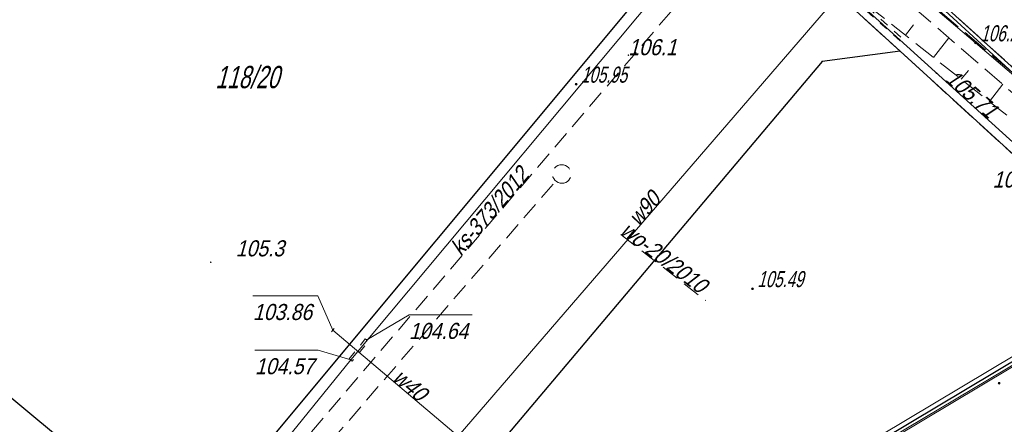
# Model space of a CAD drawing. Extents: x 6530721 to 6531385, y 5978377 to 5979143.
# Tile 8 of 146: x 6531076 to 6531131, y 5978569 to 5978592. Entities that reach past the tile are written whole.
import ezdxf

# ---------------------------------------------------------------- set-up
doc = ezdxf.new("R2010")
doc.units = 0
for name, pattern in [('AB_rokocin 2014-08-13 AC2004$0$0.5_0.5', [1, 0.5, -0.5]), ('AB_rokocin 2014-08-13 AC2004$0$1.0_0.5', [1.5, 1, -0.5]), ('AB_rokocin 2014-08-13 AC2004$0$1.5_0.5', [2, 1.5, -0.5]), ('AB_rokocin 2014-08-13 AC2004$0$823-500', [1.75, 1.25, -0.5]), ('AB_rokocin 2014-08-13 AC2004$0$l217_500', [2, 1.5, -0.5]), ('AB_rokocin 2014-08-13 AC2004$0$l219_500', [0])]:
    doc.linetypes.add(name, pattern=pattern)
for name, color, linetype, lineweight in [('AB-wymiarowa', 7, 'Continuous', 30), ('AB_rokocin 2014-08-13 AC2004$0$!arkusz4', 7, 'Continuous', 18), ('AB_rokocin 2014-08-13 AC2004$0$203-Punkt załamania granicy działki nie stabilizowany', 7, 'Continuous', 18), ('AB_rokocin 2014-08-13 AC2004$0$211-Nr działki', 7, 'Continuous', 18), ('AB_rokocin 2014-08-13 AC2004$0$217-Granica konturu klasyfikcyjnego', 7, 'Continuous', 18), ('AB_rokocin 2014-08-13 AC2004$0$219-Linia granicy', 7, 'Continuous', 18), ('AB_rokocin 2014-08-13 AC2004$0$621-Punkt rzędnej przewodu-SWPOD', 7, 'Continuous', 18), ('AB_rokocin 2014-08-13 AC2004$0$621-Punkt rzędnej przewodu-SWPOD-Atr2', 7, 'Continuous', 18), ('AB_rokocin 2014-08-13 AC2004$0$621-Punkt rzędnej przewodu-SWPOD-Atr3', 7, 'Continuous', 18), ('AB_rokocin 2014-08-13 AC2004$0$625-Punkt rzędnej przewodu-SEPOD', 7, 'Continuous', 18), ('AB_rokocin 2014-08-13 AC2004$0$625-Punkt rzędnej przewodu-SEPOD-Atr2', 7, 'Continuous', 18), ('AB_rokocin 2014-08-13 AC2004$0$625-Punkt rzędnej przewodu-SEPOD-Atr3', 7, 'Continuous', 18), ('AB_rokocin 2014-08-13 AC2004$0$820-Skarpa nieumocniona', 7, 'Continuous', 18), ('AB_rokocin 2014-08-13 AC2004$0$823-Szczyt skarpy nieumocninej', 7, 'Continuous', 18), ('AB_rokocin 2014-08-13 AC2004$0$824-Podnóże skarpy nieumocninej', 7, 'Continuous', 18), ('AB_rokocin 2014-08-13 AC2004$0$krawężnik (linia)', 7, 'Continuous', 18), ('AB_rokocin 2014-08-13 AC2004$0$kółeczka', 1, 'Continuous', 18), ('AB_rokocin 2014-08-13 AC2004$0$przepust (powierzchnia)', 7, 'Continuous', 18), ('AB_rokocin 2014-08-13 AC2004$0$przewód elektroenergetyczny (linia)-SEPOD', 7, 'Continuous', 18), ('AB_rokocin 2014-08-13 AC2004$0$przewód kanalizacyjny - projektowany (linia)-SK', 7, 'Continuous', 18), ('AB_rokocin 2014-08-13 AC2004$0$przewód kanalizacyjny - projektowany (linia)-SK-Atr1', 7, 'Continuous', 18), ('AB_rokocin 2014-08-13 AC2004$0$przewód telekomunikacyjny (linia)-STPOD', 7, 'Continuous', 18), ('AB_rokocin 2014-08-13 AC2004$0$przewód wodociągowy (linia)-SW', 7, 'Continuous', 18), ('AB_rokocin 2014-08-13 AC2004$0$przewód wodociągowy (linia)-SW-Atr1', 7, 'Continuous', 18), ('AB_rokocin 2014-08-13 AC2004$0$punkt wysokościowy naturalny', 7, 'Continuous', 18), ('AB_rokocin 2014-08-13 AC2004$0$punkt wysokościowy naturalny-Atr2', 7, 'Continuous', 18), ('AB_rokocin 2014-08-13 AC2004$0$wysokosci_asfalt', 7, 'Continuous', 18)]:
    doc.layers.add(name, color=color, linetype=linetype, lineweight=lineweight)
doc.styles.add('AB_rokocin 2014-08-13 AC2004$0$Standard', font='txt')

# ---------------------------------------------------------------- blocks, each defined once
blk = doc.blocks.new('AB_rokocin 2014-08-13 AC2004$0$WSP')
at = {"layer": 'AB_rokocin 2014-08-13 AC2004$0$kółeczka', "color": 0, "linetype": 'Continuous'}
blk.add_circle((0, 0), 0.1, dxfattribs=at)
blk = doc.blocks.new('AB_rokocin 2014-08-13 AC2004$0$PW01')
at = {"linetype": 'Continuous', "lineweight": 13}
h = blk.add_hatch(color=0, dxfattribs=at)
edge = h.paths.add_edge_path()
edge.add_arc((0, 0), 0.045, 0, 360)
blk = doc.blocks.new('AB_rokocin 2014-08-13 AC2004$0$621')
at = {"linetype": 'Continuous', "lineweight": 0}
h = blk.add_hatch(color=0, dxfattribs=at)
edge = h.paths.add_edge_path()
edge.add_arc((0, 0), 0.05, 0, 360)
blk = doc.blocks.new('AB_rokocin 2014-08-13 AC2004$0$203')
at = {"linetype": 'Continuous', "lineweight": 0}
h = blk.add_hatch(color=0, dxfattribs=at)
edge = h.paths.add_edge_path()
edge.add_arc((0, 0), 0.045, 0, 360)
blk = doc.blocks.new('AB_rokocin 2014-08-13 AC2004')
at = {"layer": 'AB_rokocin 2014-08-13 AC2004$0$!arkusz4', "color": 7, "linetype": 'Continuous', "lineweight": 0}
blk.add_lwpolyline([(6531015.946, 5978502.881), (6530759.65, 5978931.7), (6530925.765, 5979030.983), (6531182.061, 5978602.165)], close=True, dxfattribs=at)
blk.add_lwpolyline([(6530759.65, 5978931.7), (6530925.765, 5979030.983), (6531182.061, 5978602.165), (6531016.032, 5978503.224), (6530759.65, 5978931.7)], dxfattribs=at)
blk.add_lwpolyline([(6530759.65, 5978931.7), (6530925.765, 5979030.983), (6531182.061, 5978602.165), (6531016.032, 5978503.224), (6530759.65, 5978931.7)], dxfattribs=at)
at = {"layer": 'AB_rokocin 2014-08-13 AC2004$0$!arkusz4', "color": 7, "linetype": 'Continuous', "lineweight": 30}
blk.add_lwpolyline([(6531016.032, 5978503.224), (6530759.993, 5978931.613), (6530925.679, 5979030.64), (6531181.745, 5978602.254)], close=True, dxfattribs=at)
at = {"layer": 'AB_rokocin 2014-08-13 AC2004$0$!arkusz4', "color": 7, "linetype": 'Continuous', "lineweight": 18}
blk.add_lwpolyline([(6531016.118, 5978503.567), (6530760.336, 5978931.527), (6530925.593, 5979030.297), (6531181.375, 5978602.338)], close=True, dxfattribs=at)
at = {"layer": 'AB_rokocin 2014-08-13 AC2004$0$217-Granica konturu klasyfikcyjnego', "color": 3, "linetype": 'AB_rokocin 2014-08-13 AC2004$0$l217_500', "lineweight": 18, "flags": 128}
for points in [[(6531097.53, 5978619.79), (6531143.17, 5978578.52)], [(6531097.53, 5978619.79), (6531143.17, 5978578.52)], [(6531113.06, 5978601.03), (6531125.42, 5978589.76)], [(6531113.06, 5978601.03), (6531125.42, 5978589.76)], [(6531125.42, 5978589.76), (6531140.64, 5978575.88)], [(6531125.42, 5978589.76), (6531140.64, 5978575.88)]]:
    blk.add_lwpolyline(points, dxfattribs=at)
at = {"layer": 'AB_rokocin 2014-08-13 AC2004$0$219-Linia granicy', "color": 92, "linetype": 'AB_rokocin 2014-08-13 AC2004$0$l219_500', "lineweight": 30, "flags": 128}
for points in [[(6531143.17, 5978578.52), (6531097.53, 5978619.79)], [(6531143.17, 5978578.52), (6531097.53, 5978619.79)], [(6531125.42, 5978589.76), (6531113.06, 5978601.03)], [(6531125.42, 5978589.76), (6531113.06, 5978601.03)], [(6531113.47, 5978596.04), (6531085.29, 5978562.23)], [(6531125.42, 5978589.76), (6531121.05, 5978589.19)], [(6531140.64, 5978575.88), (6531125.42, 5978589.76)], [(6531140.64, 5978575.88), (6531125.42, 5978589.76)], [(6531121.05, 5978589.19), (6531097.76, 5978561.57)], [(6531085.29, 5978562.23), (6531062.23, 5978581.4)]]:
    blk.add_lwpolyline(points, dxfattribs=at)
at = {"layer": 'AB_rokocin 2014-08-13 AC2004$0$621-Punkt rzędnej przewodu-SWPOD-Atr2', "color": 5, "linetype": 'ByBlock', "flags": 128}
blk.add_lwpolyline([(6531093.61, 5978574.12), (6531092.77, 5978576.04), (6531089.126, 5978576.04)], dxfattribs=at)
at = {"layer": 'AB_rokocin 2014-08-13 AC2004$0$625-Punkt rzędnej przewodu-SEPOD-Atr2', "color": 1, "linetype": 'ByBlock', "flags": 128}
for points in [[(6531095.51, 5978573.57), (6531097.88, 5978574.98), (6531101.422, 5978574.98)], [(6531094.61, 5978572.45), (6531092.79, 5978573), (6531089.242, 5978573)]]:
    blk.add_lwpolyline(points, dxfattribs=at)
at = {"layer": 'AB_rokocin 2014-08-13 AC2004$0$820-Skarpa nieumocniona', "color": 252, "linetype": 'Continuous', "lineweight": 18}
for p, q in [((6531125.72, 5978590.66), (6531126.18, 5978591.25)), ((6531127.29, 5978589.42), (6531128.16, 5978590.52)), ((6531128.85, 5978588.19), (6531129.26, 5978588.69)), ((6531130.43, 5978586.95), (6531131.18, 5978587.91))]:
    blk.add_line(p, q, dxfattribs=at)
at = {"layer": 'AB_rokocin 2014-08-13 AC2004$0$823-Szczyt skarpy nieumocninej', "color": 252, "linetype": 'AB_rokocin 2014-08-13 AC2004$0$823-500', "lineweight": 18, "flags": 128}
blk.add_lwpolyline([(6531143.91, 5978576.6), (6531135.92, 5978582.6), (6531118.86, 5978596.09), (6531102.86, 5978609.64), (6531099.18, 5978614.43)], dxfattribs=at)
at = {"layer": 'AB_rokocin 2014-08-13 AC2004$0$824-Podnóże skarpy nieumocninej', "color": 252, "linetype": 'AB_rokocin 2014-08-13 AC2004$0$823-500', "lineweight": 18, "flags": 128}
blk.add_lwpolyline([(6531099.18, 5978614.43), (6531103.9, 5978610.87), (6531120.13, 5978597.46), (6531136.64, 5978583.18), (6531143.91, 5978576.6)], dxfattribs=at)
at = {"layer": 'AB_rokocin 2014-08-13 AC2004$0$krawężnik (linia)', "color": 252, "linetype": 'AB_rokocin 2014-08-13 AC2004$0$1.5_0.5', "lineweight": 18, "flags": 128}
blk.add_lwpolyline([(6531298.927, 5978448.648), (6531287.37, 5978458.4), (6531270.37, 5978472.52), (6531253.02, 5978487.1), (6531235.13, 5978502.07), (6531218, 5978516.55), (6531200.82, 5978530.83), (6531185.47, 5978543.6), (6531169.49, 5978556.94), (6531153.58, 5978570.32), (6531137.12, 5978583.98), (6531120.57, 5978598.02), (6531104.7, 5978612.02), (6531087.1, 5978628.88), (6531072.14, 5978644.66), (6531057.88, 5978660.99), (6531044.81, 5978677.43), (6531031.41, 5978696.08), (6531019.33, 5978713.34), (6531007.09, 5978730.85), (6530994.02, 5978749.9), (6530984.23, 5978764.08), (6530979.36, 5978771.32), (6530967.75, 5978788.45), (6530955.81, 5978806), (6530943.89, 5978823.43), (6530932.03, 5978840.69), (6530923.54, 5978853.19), (6530919.06, 5978859.93)], dxfattribs=at)
at = {"layer": 'AB_rokocin 2014-08-13 AC2004$0$kółeczka', "color": 7, "linetype": 'ByBlock'}
for p in [(6531129.652, 5978590.229, 106.256), (6531129.652, 5978590.229, 106.256), (6531129.652, 5978590.229, 106.256), (6531107.253, 5978587.909, 105.95), (6531107.253, 5978587.909, 105.95), (6531107.253, 5978587.909, 105.95), (6531117.143, 5978576.442, 105.488), (6531117.143, 5978576.442, 105.488), (6531117.143, 5978576.442, 105.488), (6531130.973, 5978571.142, 105.468), (6531130.973, 5978571.142, 105.468), (6531130.973, 5978571.142, 105.468)]:
    blk.add_point(p, dxfattribs=at)
at = {"layer": 'AB_rokocin 2014-08-13 AC2004$0$kółeczka', "color": 1, "linetype": 'ByBlock'}
for p in [(6531129.652, 5978590.229, 106.256), (6531107.253, 5978587.909, 105.95), (6531117.143, 5978576.442, 105.488), (6531130.973, 5978571.142, 105.468)]:
    blk.add_point(p, dxfattribs=at)
at = {"layer": 'AB_rokocin 2014-08-13 AC2004$0$przepust (powierzchnia)', "color": 7, "linetype": 'AB_rokocin 2014-08-13 AC2004$0$0.5_0.5', "lineweight": 18, "flags": 128}
blk.add_lwpolyline([(6531113.95, 5978600.94), (6531125.63, 5978590.4), (6531125.48, 5978590.29), (6531113.83, 5978600.7)], dxfattribs=at)
blk.add_lwpolyline([(6531094.52, 5978572.51), (6531095.43, 5978573.63), (6531095.61, 5978573.5), (6531094.69, 5978572.38)], close=True, dxfattribs=at)
at = {"layer": 'AB_rokocin 2014-08-13 AC2004$0$przewód elektroenergetyczny (linia)-SEPOD', "color": 1, "linetype": 'Continuous', "lineweight": 18, "flags": 128}
for points in [[(6531069.84, 5978641.41), (6531093.94, 5978619.36), (6531113.6, 5978601.1), (6531113.92, 5978595.59), (6531094.61, 5978572.45), (6531087.76, 5978563.98), (6531085.83, 5978561.65), (6531085.55, 5978561.94), (6531085.37, 5978562.07), (6531085.55, 5978561.94), (6531085.83, 5978561.65), (6531084.44, 5978560.05), (6531083.68, 5978559.01), (6531071.694, 5978544.972)], [(6531113.6, 5978601.1), (6531125.8, 5978590.04), (6531141.1, 5978576.19), (6531170.18, 5978553.37), (6531193.37, 5978534.25), (6531212.26, 5978517.97), (6531231.61, 5978502.15), (6531248.22, 5978488.45)]]:
    blk.add_lwpolyline(points, dxfattribs=at)
at = {"layer": 'AB_rokocin 2014-08-13 AC2004$0$przewód kanalizacyjny - projektowany (linia)-SK', "color": 32, "linetype": 'AB_rokocin 2014-08-13 AC2004$0$1.0_0.5', "lineweight": 18, "flags": 128}
for points in [[(6531083.63, 5978558.17), (6531123.2, 5978604.41)], [(6531088.64, 5978562.25), (6531106.12, 5978582.5)]]:
    blk.add_lwpolyline(points, dxfattribs=at)
blk.add_lwpolyline([(6531106.76, 5978582.46), (6531106.67, 5978582.4), (6531106.56, 5978582.37), (6531106.45, 5978582.36), (6531106.35, 5978582.37), (6531106.24, 5978582.4), (6531106.15, 5978582.46), (6531106.06, 5978582.53), (6531106, 5978582.62), (6531105.95, 5978582.71), (6531105.93, 5978582.82), (6531105.93, 5978582.93), (6531105.95, 5978583.04), (6531106, 5978583.14), (6531106.06, 5978583.23), (6531106.14, 5978583.3), (6531106.23, 5978583.36), (6531106.34, 5978583.39), (6531106.45, 5978583.4), (6531106.55, 5978583.39), (6531106.66, 5978583.36), (6531106.75, 5978583.3), (6531106.84, 5978583.23), (6531106.9, 5978583.14), (6531106.95, 5978583.05), (6531106.97, 5978582.94), (6531106.97, 5978582.83), (6531106.95, 5978582.72), (6531106.9, 5978582.62), (6531106.84, 5978582.53)], close=True, dxfattribs=at)
at = {"layer": 'AB_rokocin 2014-08-13 AC2004$0$przewód telekomunikacyjny (linia)-STPOD', "color": 30, "linetype": 'Continuous', "lineweight": 18, "flags": 128}
blk.add_lwpolyline([(6531082.52, 5978638.44), (6531089.11, 5978631.46), (6531092.52, 5978627.63), (6531100.07, 5978619.58), (6531105.76, 5978613.57), (6531110.87, 5978607.86), (6531118.18, 5978601.27), (6531125.26, 5978594.51), (6531134.45, 5978586.07), (6531143.12, 5978578.32), (6531152.39, 5978570.14), (6531160.09, 5978563.47), (6531163.19, 5978561.26), (6531171.27, 5978554.94), (6531184.47, 5978544.62), (6531192.92, 5978537.63), (6531202.08, 5978530.18), (6531208.1, 5978525.24), (6531218.73, 5978516.82), (6531227.59, 5978509.64), (6531239.66, 5978499.7), (6531248.15, 5978492.58), (6531263.46, 5978480.14), (6531275.78, 5978470.01)], dxfattribs=at)
at = {"layer": 'AB_rokocin 2014-08-13 AC2004$0$przewód wodociągowy (linia)-SW', "color": 5, "linetype": 'Continuous', "lineweight": 18, "flags": 128}
for points in [[(6531121.35, 5978592.17), (6531100.64, 5978568.17)], [(6531093.53, 5978574.03), (6531093.69, 5978574.21)], [(6531100.64, 5978568.17), (6531093.61, 5978574.12)]]:
    blk.add_lwpolyline(points, dxfattribs=at)
at = {"layer": 'AB_rokocin 2014-08-13 AC2004$0$przewód wodociągowy (linia)-SW', "color": 5, "linetype": 'AB_rokocin 2014-08-13 AC2004$0$1.0_0.5', "lineweight": 18, "flags": 128}
blk.add_lwpolyline([(6531109.76, 5978579.49), (6531114.52, 5978575.78)], dxfattribs=at)
at = {"layer": 'AB_rokocin 2014-08-13 AC2004$0$wysokosci_asfalt', "color": 252, "lineweight": 18, "flags": 128}
blk.add_lwpolyline([(6531095.13, 5978621.062), (6531107.265, 5978609.552), (6531117.839, 5978600.287), (6531129.652, 5978590.229), (6531139.935, 5978581.464), (6531151.953, 5978571.679)], dxfattribs=at)
at = {"layer": 'AB_rokocin 2014-08-13 AC2004$0$203-Punkt załamania granicy działki nie stabilizowany', "color": 7, "linetype": 'Continuous', "lineweight": 18, "rotation": 171.887}
for p in [(6531125.42, 5978589.76), (6531121.05, 5978589.19)]:
    blk.add_blockref('AB_rokocin 2014-08-13 AC2004$0$203', p, dxfattribs=at)
at = {"layer": 'AB_rokocin 2014-08-13 AC2004$0$621-Punkt rzędnej przewodu-SWPOD', "color": 5, "linetype": 'Continuous', "lineweight": 18}
blk.add_blockref('AB_rokocin 2014-08-13 AC2004$0$621', (6531093.61, 5978574.12), dxfattribs=at)
at = {"layer": 'AB_rokocin 2014-08-13 AC2004$0$625-Punkt rzędnej przewodu-SEPOD', "color": 1, "linetype": 'Continuous', "lineweight": 18}
for p in [(6531127.47, 5978588.53), (6531095.51, 5978573.57), (6531094.61, 5978572.45)]:
    blk.add_blockref('AB_rokocin 2014-08-13 AC2004$0$621', p, dxfattribs=at)
at = {"layer": 'AB_rokocin 2014-08-13 AC2004$0$kółeczka', "color": 252, "linetype": 'Continuous', "xscale": 0.5, "yscale": 0.5, "zscale": 0.5}
for p in [(6531129.652, 5978590.229), (6531107.253, 5978587.909), (6531117.143, 5978576.442), (6531130.973, 5978571.142)]:
    blk.add_blockref('AB_rokocin 2014-08-13 AC2004$0$WSP', p, dxfattribs=at)
at = {"layer": 'AB_rokocin 2014-08-13 AC2004$0$punkt wysokościowy naturalny', "color": 7, "linetype": 'Continuous', "lineweight": 13}
for p in [(6531110.18, 5978589.54), (6531086.76, 5978577.93)]:
    blk.add_blockref('AB_rokocin 2014-08-13 AC2004$0$PW01', p, dxfattribs=at)
at = {"layer": 'AB_rokocin 2014-08-13 AC2004$0$211-Nr działki', "color": 92, "linetype": 'Continuous', "lineweight": 30, "style": 'AB_rokocin 2014-08-13 AC2004$0$Standard', "oblique": 15, "width": 0.697}
blk.add_text('118/20', height=1.25, dxfattribs=at).set_placement((6531087.02, 5978587.69))
at = {"layer": 'AB_rokocin 2014-08-13 AC2004$0$621-Punkt rzędnej przewodu-SWPOD-Atr3', "color": 5, "linetype": 'ByBlock', "lineweight": 20, "style": 'AB_rokocin 2014-08-13 AC2004$0$Standard', "oblique": 15, "width": 0.9}
blk.add_text('103.86', height=0.9, dxfattribs=at).set_placement((6531089.126, 5978574.69))
at = {"layer": 'AB_rokocin 2014-08-13 AC2004$0$625-Punkt rzędnej przewodu-SEPOD-Atr2', "color": 1, "linetype": 'ByBlock', "lineweight": 20, "style": 'AB_rokocin 2014-08-13 AC2004$0$Standard', "oblique": 15, "width": 0.9}
blk.add_text('105.71', height=0.9, rotation=318.634, dxfattribs=at).set_placement((6531127.9, 5978588.13))
at = {"layer": 'AB_rokocin 2014-08-13 AC2004$0$625-Punkt rzędnej przewodu-SEPOD-Atr3', "color": 1, "linetype": 'ByBlock', "lineweight": 20, "style": 'AB_rokocin 2014-08-13 AC2004$0$Standard', "oblique": 15, "width": 0.9}
for s, p in [('104.64', (6531097.88, 5978573.63)), ('104.57', (6531089.242, 5978571.65))]:
    blk.add_text(s, height=0.9, dxfattribs=at).set_placement(p)
at = {"layer": 'AB_rokocin 2014-08-13 AC2004$0$przewód kanalizacyjny - projektowany (linia)-SK-Atr1', "color": 34, "linetype": 'ByBlock', "lineweight": 20, "style": 'AB_rokocin 2014-08-13 AC2004$0$Standard', "oblique": 15, "width": 0.9}
blk.add_text('ks-373/2012', height=0.9, rotation=49.445, dxfattribs=at).set_placement((6531100.79, 5978578.23))
at = {"layer": 'AB_rokocin 2014-08-13 AC2004$0$przewód wodociągowy (linia)-SW-Atr1', "color": 5, "linetype": 'ByBlock', "lineweight": 20, "style": 'AB_rokocin 2014-08-13 AC2004$0$Standard', "oblique": 15, "width": 0.9}
for s, rotation, p in [('w90', 49.208, (6531110.76, 5978579.89)), ('wo-20/2010', 322.808, (6531109.65, 5978579.56)), ('w40', 319.757, (6531096.89, 5978571.35))]:
    blk.add_text(s, height=0.9, rotation=rotation, dxfattribs=at).set_placement(p)
at = {"layer": 'AB_rokocin 2014-08-13 AC2004$0$punkt wysokościowy naturalny-Atr2', "color": 252, "linetype": 'ByBlock', "lineweight": 20, "style": 'AB_rokocin 2014-08-13 AC2004$0$Standard', "oblique": 15, "width": 0.9}
for s, p in [('106.1', (6531110.18, 5978589.54)), ('106.5', (6531130.61, 5978582.12)), ('105.3', (6531088.16, 5978578.26))]:
    blk.add_text(s, height=0.9, dxfattribs=at).set_placement(p)
at = {"layer": 'AB_rokocin 2014-08-13 AC2004$0$wysokosci_asfalt', "color": 252, "linetype": 'ByBlock', "lineweight": 20, "style": 'AB_rokocin 2014-08-13 AC2004$0$Standard', "oblique": 15, "width": 0.7}
for s, p in [('106.26', (6531129.922, 5978590.319)), ('105.95', (6531107.523, 5978587.999)), ('105.49', (6531117.413, 5978576.532))]:
    blk.add_text(s, height=0.9, dxfattribs=at).set_placement(p)

msp = doc.modelspace()

# ---------------------------------------------------------------- block references
at = {"layer": 'AB-wymiarowa'}
msp.add_blockref('AB_rokocin 2014-08-13 AC2004', (0, 0), dxfattribs=at)

doc.saveas('drawing.dxf')
